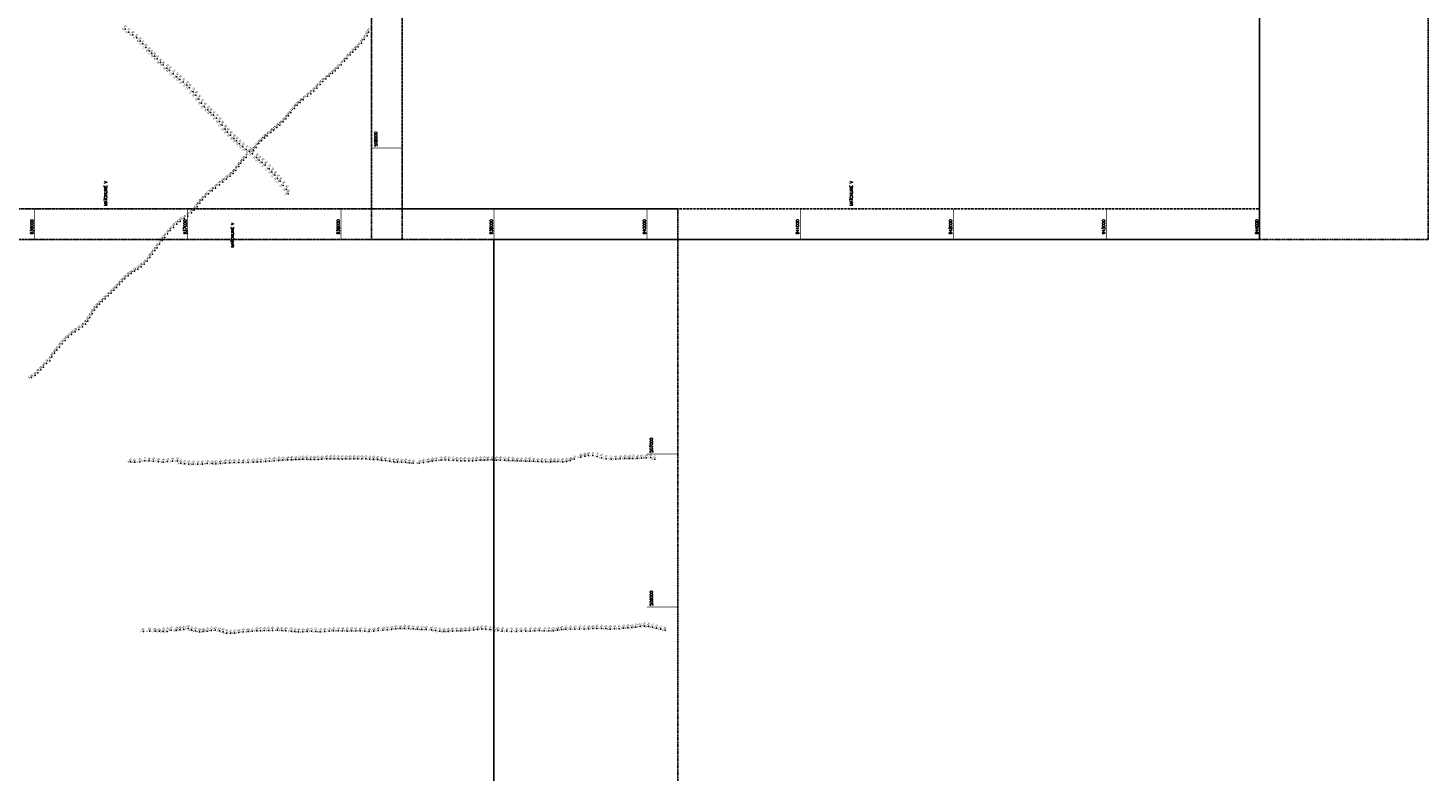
# Model space of a CAD drawing. Header units: feet. Extents: x 923032 to 950902, y 470215 to 606658.
# Tile 8 of 66: x 935956 to 945100, y 504928 to 509784. Entities that reach past the tile are written whole.
import ezdxf
from ezdxf.enums import TextEntityAlignment as Align

# ---------------------------------------------------------------- set-up
doc = ezdxf.new("R2010")
doc.units = ezdxf.units.FT
doc.header["$MEASUREMENT"] = 0
doc.header["$XCLIPFRAME"] = 0
doc.header["$PDSIZE"] = 100
doc.linetypes.add('DASHED', pattern=[0.75, 0.5, -0.25])
doc.linetypes.add('DASHED2', pattern=[0.375, 0.25, -0.125])
doc.layers.add('ALIGNSPACE-24x36', color=1, linetype='DASHED2', plot=False)
for name, color, linetype in [('ELEV8', 7, 'Continuous'), ('GRID-LABELS-X', 7, 'Continuous'), ('GRID-LABELS-Y', 7, 'Continuous'), ('GRID-TICKS-X', 7, 'Continuous'), ('GRID-TICKS-Y', 7, 'Continuous'), ('MATCHLINE', 7, 'DASHED'), ('POINTS8', 7, 'Continuous')]:
    doc.layers.add(name, color=color, linetype=linetype)
doc.layers.add('MrSID', color=251, linetype='Continuous', transparency=0.2)
doc.styles.add('MM-STANDARD', font='txt', dxfattribs={"height": 1})
doc.styles.get("Standard").update_dxf_attribs({"font": 'simplex.shx'})
picture_1 = doc.add_image_def('image1.sid', size_in_pixel=(6320, 6967))

msp = doc.modelspace()

# ---------------------------------------------------------------- linework, layer by layer
at = {"layer": 'ALIGNSPACE-24x36'}
for points in [[(931500, 512657.9), (938400.2, 512657.9), (938400.2, 508402.1), (931500, 508402.1)], [(938200.2, 512657.9), (945100.4, 512657.9), (945100.4, 508402.1), (938200.2, 508402.1)], [(933300, 508602.1), (940200.2, 508602.1), (940200.2, 504346.3), (933300, 504346.3)]]:
    msp.add_lwpolyline(points, close=True, dxfattribs=at)
at = {"layer": 'GRID-TICKS-X', "const_width": 4, "flags": 128}
for points in [[(936000, 508602.1), (936000, 508402.1)], [(937000, 508602.1), (937000, 508402.1)], [(938000, 508602.1), (938000, 508402.1)], [(939000, 508602.1), (939000, 508402.1)], [(940000, 508602.1), (940000, 508402.1)], [(941000, 508602.1), (941000, 508402.1)], [(942000, 508602.1), (942000, 508402.1)], [(943000, 508602.1), (943000, 508402.1)], [(944000, 508602.1), (944000, 508402.1)]]:
    msp.add_lwpolyline(points, dxfattribs=at)
at = {"layer": 'GRID-TICKS-Y', "const_width": 4, "flags": 128}
for points in [[(938200.2, 509000), (938400.2, 509000)], [(940000.2, 507000), (940200.2, 507000)], [(940000.2, 506000), (940200.2, 506000)]]:
    msp.add_lwpolyline(points, dxfattribs=at)
at = {"layer": 'MATCHLINE'}
for p, q in [((938200.2, 508602.1), (938200.2, 512457.9)), ((938400.2, 508602.1), (938400.2, 512457.9)), ((933300, 508602.1), (939300, 508602.1)), ((938400.2, 508602.1), (944000, 508602.1)), ((933300, 508402.1), (939000, 508402.1))]:
    msp.add_line(p, q, dxfattribs=at)
at = {"layer": 'POINTS8', "color": 250, "linetype": 'Continuous', "lineweight": 0, "transparency": 33554687}
for p in [(936590.4, 509777.2, -5.7), (936614.9, 509757.5, -5.7), (936640.9, 509739.4, -5.7), (936666.2, 509720.5, -5.9), (936688.8, 509698.4, -6), (938153.1, 509709.3, -8.3), (938170.8, 509733, -7.6), (938180.2, 509757.7, -7.8), (936705.8, 509680.2, -6.3), (936726.1, 509656.9, -7.3), (936747.8, 509633.7, -8.2), (936764.5, 509616.3, -8.4), (936782.2, 509600.1, -8.2), (938060.6, 509608.6, -8.4), (938078.2, 509625.6, -8.3), (938095.2, 509642.9, -7.8), (938113.1, 509660, -8.2), (938134, 509684.1, -8.3), (936799.5, 509581.8, -8.3), (936821.5, 509559, -8.9), (936840, 509543, -9.3), (936863.5, 509522, -10.2), (936881.4, 509505.8, -10.6), (937963.5, 509504.1, -7.5), (937981.4, 509520.6, -7.6), (938002.8, 509543.1, -8.1), (938023.2, 509566.8, -7.8), (938039.6, 509585, -8.1), (936905, 509485, -11.6), (936927.8, 509464.2, -13.4), (936947.9, 509447.1, -14.2), (936969.4, 509429.5, -15.2), (937864.3, 509415.7, -8.7), (937882.5, 509434.4, -8.7), (937901.4, 509451.4, -8.7), (937923.8, 509469.5, -8.4), (937944.7, 509488.1, -8.1), (936992.9, 509410, -15.6), (937011.1, 509392.9, -15.9), (937034.3, 509366.6, -16.1), (937052.6, 509345.1, -16.3), (937781.6, 509337.3, -8.4), (937802.8, 509353.9, -8), (937822.5, 509371.5, -9.1), (937841.8, 509390.2, -8.9), (937072.3, 509319.6, -16.5), (937090.5, 509293.7, -16.4), (937109.8, 509269.4, -16.4), (937129.9, 509248.2, -16.6), (937148, 509231.8, -16.6), (937674, 509231.8, -14.1), (937696.3, 509258.6, -13.4), (937715.3, 509278.5, -12.1), (937734.8, 509297.3, -10.8), (937754.6, 509315.2, -8.9), (937167.3, 509215, -16.4), (937188.4, 509194.4, -16.1), (937207.1, 509172.9, -15.8), (937224.7, 509149.7, -16), (937600.7, 509148.5, -14.8), (937623.7, 509171.2, -15.3), (937640.8, 509190.3, -14.8), (937656.9, 509210.9, -14.3), (937244.3, 509123.7, -15.6), (937259.5, 509104, -15.4), (937279.5, 509082.6, -15.4), (937300.8, 509062.6, -15.6), (937500.7, 509063.4, -14.4), (937518.4, 509080, -14.4), (937543.1, 509101.2, -14.4), (937562.3, 509117, -14.2), (937581.7, 509132.8, -14.4), (937318.6, 509045.6, -15.4), (937337.6, 509027.3, -15.1), (937359.4, 509008, -14.8), (937381.7, 508990.1, -14.7), (937402.6, 508976.2, -14.5), (937423.2, 508960.5, -14.8), (937430, 508984.9, -14.3), (937445.8, 509003.4, -14.4), (937465.1, 509028, -14.4), (937482.2, 509046.2, -14.4), (937332.4, 508879.1, -14.8), (937347.4, 508899.8, -15.5), (937364, 508919.4, -15.5), (937381, 508937.3, -15.3), (937447.8, 508938.4, -14.6), (937466.3, 508920.4, -14.5), (937486.7, 508904.7, -14.7), (937506.5, 508887.8, -14.6), (937227.9, 508777, -8.6), (937252.7, 508795.9, -10.1), (937276.3, 508815, -12), (937296.6, 508832.9, -13), (937313.7, 508852.5, -13.9), (937531, 508863.3, -14.7), (937549.3, 508842.6, -14.6), (937568.1, 508821.2, -14.6), (937586.8, 508800.7, -14.4), (937602.3, 508781.8, -14.5), (937135.5, 508699.9, -10.2), (937158.6, 508719.6, -9.8), (937181.2, 508738, -9.2), (937206.9, 508759.8, -8.1), (937623.5, 508754.5, -14), (937644.3, 508729.4, -13.3), (937654.8, 508700.5, -12.8), (937042.2, 508593.1, -7.3), (937060.9, 508616, -7.8), (937079, 508640, -8.4), (937095.5, 508660.6, -8.8), (937112.7, 508679.5, -9.5), (936928.2, 508501.7, -7.5), (936950.7, 508519.8, -6.8), (936976.7, 508538, -7), (936999.5, 508554.6, -7.1), (937024.3, 508575, -7), (936849.3, 508415.2, -6.9), (936867.4, 508438.5, -7.1), (936885.9, 508459.9, -7.6), (936907.3, 508481, -7.9), (936784.7, 508328.9, -4.7), (936799.2, 508348.2, -6.3), (936815.5, 508370.6, -7.4), (936833.7, 508395.1, -7.5), (936714.5, 508239.7, -3.5), (936735.3, 508260.8, -3.3), (936753.1, 508283.5, -3.5), (936768.7, 508306.7, -3.6), (936589.4, 508145.3, -3.9), (936609.6, 508163.4, -4), (936630.3, 508178.9, -3.9), (936652.3, 508193.6, -4.2), (936674.1, 508207.5, -4.3), (936695.1, 508223, -4), (936498.6, 508051.5, -4.3), (936517.4, 508069.4, -4), (936535, 508087.3, -3.9), (936553, 508106.6, -3.9), (936570.7, 508126, -4), (936406, 507960.3, -3.8), (936423.1, 507978.6, -4), (936441.7, 507996.2, -4.3), (936460.4, 508014.6, -4.6), (936480.1, 508032.8, -4.7), (936347.2, 507868.4, -2.6), (936360.7, 507891, -2.7), (936374.6, 507915.5, -3), (936390.9, 507940.3, -3.4), (936241.2, 507781, -2.8), (936263.9, 507798.2, -2.9), (936288.3, 507814.4, -2.8), (936311.5, 507830.2, -2.6), (936331.6, 507848.3, -2.7), (936144.7, 507677.8, -4), (936161.2, 507698.3, -4.1), (936178.9, 507720.3, -3.7), (936198.5, 507742.2, -2.9), (936218.8, 507762.5, -2.8), (936077.8, 507592, -2.5), (936099.7, 507608.7, -2.8), (936112.3, 507634.3, -2.6), (936129.3, 507657.7, -3.2), (935979.2, 507499.9), (936002.2, 507512.3, -2.1), (936020, 507530.8, -1.7), (936039.8, 507549.3, -2), (936056.9, 507566.3, -2.5), (936626.9, 506948.6, 3.3), (936654.6, 506947.2, 0.8), (936686.4, 506948.4, -0.3), (936718.5, 506954.8, -0.3), (936748.6, 506954.3, -1.1), (936776.8, 506953.8, -1.5), (936807.7, 506949, -2.5), (936839.6, 506945.5, -2.8), (936868.1, 506950.1, -3.1), (936900.8, 506952.2, -2.8), (936933.4, 506954.4, -3.3), (937302.4, 506943.9, -3.3), (937332.8, 506944.2, -3.3), (937394.2, 506944.6, -4.4), (937426.1, 506945.7, -5.5), (937452.2, 506947, -5.5), (937478.1, 506948, -5.3), (937508.6, 506950.6, -4.7), (937532.9, 506953, -4.2), (937564, 506955.3, -4.9), (937595.6, 506958, -4.9), (937621.2, 506958.8, -5), (937651.8, 506961, -5.4), (937678, 506962.6, -5.3), (937703.4, 506963.8, -6.1), (937727.7, 506964.2, -6.4), (937751.9, 506965.2, -6), (937777.1, 506964.9, -5.4), (937802, 506964.1, -4.9), (937826.2, 506963.7, -4.5), (937850.7, 506964.5, -5), (937875.5, 506965.9, -5.8), (937905.4, 506969, -6), (937930.6, 506968.9, -6), (937955.1, 506968.5, -5.9), (937981.5, 506968, -6.1), (938008.3, 506966.9, -6.2), (938032.8, 506967.1, -5.6), (938059, 506968.3, -6.3), (938085.5, 506968.8, -6.8), (938111.2, 506968.5, -6.9), (938137.7, 506967.7, -7.1), (938162.7, 506967.2, -7.1), (938186.8, 506965.2, -7.1), (938212.9, 506964.3, -6.3), (938240, 506962.7, -5.6), (938265.6, 506959.8, -5.8), (938290.9, 506956.5, -5.8), (938318.9, 506952.8, -5.7), (938345.8, 506949.5, -5.9), (938369.8, 506946.7, -6.8), (938396, 506945.7, -7.4), (938421.4, 506945.2, -7.6), (938538.7, 506944.3, -7.5), (938570.1, 506949.3, -7.9), (938596.6, 506952.8, -8.5), (938621.8, 506956.2, -8.5), (938654.4, 506959.3, -8.3), (938680.8, 506960.7, -7.9), (938705.7, 506959.7, -7.6), (938732.4, 506958.3, -7.7), (938757.2, 506956.5, -7.5), (938783.2, 506955.5, -7.4), (938809.3, 506955.7, -6.9), (938835.1, 506954.6, -7), (938859.8, 506956, -7.1), (938884.3, 506957.1, -7.4), (938910.4, 506958.4, -8), (938935.7, 506960, -8.7), (938960.3, 506961.1, -8.8), (938989.1, 506961.3, -8.8), (939014.6, 506959.9, -8.2), (939040.6, 506960.4, -8.3), (939070.2, 506958.7, -8.6), (939095.6, 506957.6, -8.4), (939122.6, 506957.1, -8.4), (939151.6, 506955.4, -8.6), (939178.1, 506954.7, -8.4), (939206.3, 506953.7, -8.4), (939231.7, 506953, -8.4), (939258.7, 506952.6, -8.3), (939286.8, 506950.4, -8.2), (939311.8, 506948.6, -7.8), (939338.1, 506948.1, -7.9), (939368.8, 506948.8, -8.3), (939393.2, 506950, -8.4), (939417.3, 506949.8, -8.1), (939446.4, 506949, -8.3), (939472.8, 506951.3, -8.2), (939497.7, 506956.1, -8), (939523.7, 506966, -8.1), (939566.1, 506978.5, -8), (939592.4, 506985.2, -7.9), (939617.3, 506989.2, -7.8), (939644.8, 506989, -7.7), (939674.8, 506984.2, -7.7), (939701.3, 506975.4, -7.7), (939732.1, 506968.9, -7.7), (939764.6, 506965.6, -7.8), (939794.7, 506965.1, -7.8), (939824.9, 506967.5, -8.4), (939855.5, 506970.5, -8.6), (939883.1, 506970.6, -8.8), (939907.6, 506971.1, -9.1), (939936, 506970.2, -9), (939962.5, 506971.5, -8.8), (939993.9, 506974.9, -8.9), (940023.3, 506976, -8.7), (940050.4, 506964.8, -8.5), (936954.1, 506938.8, -2.3), (936979.5, 506935.4, -2.4), (937006.2, 506933.6, -2.4), (937035.4, 506932.4, -3.3), (937066.3, 506933, -4.4), (937096.2, 506933.8, -4.6), (937127.5, 506936.7, -4.5), (937158.8, 506937, -4.1), (937183.2, 506936, -3.6), (937213.4, 506937.7, -3.8), (937244.4, 506940.7, -4), (937274.4, 506942.5, -3.8), (937362.5, 506943.5, -3.6), (938446.6, 506941.3, -8.3), (938472.4, 506938.9, -8.6), (938511.6, 506939, -8.1), (936891.2, 505848.1, -2.7), (936949.1, 505849.5, -3), (936973.6, 505853.3, -3.8), (937002, 505858.9, -3.6), (937024.6, 505848.2, -2.6), (937152.7, 505847, -2.1), (937178.6, 505848.1, -1.9), (937552.8, 505847, -3.9), (937586.6, 505847.7, -4.4), (938273.7, 505848, -7.5), (938301.8, 505850.1, -7.3), (938330.6, 505852.1, -7.1), (938358.4, 505855.9, -6.8), (938386.9, 505858.7, -6.6), (938415.2, 505859.6, -6.4), (938443.4, 505858.5, -6), (938471.7, 505856.4, -6.2), (938500.2, 505854.2, -6.6), (938529.3, 505853, -6.1), (938556.9, 505852.5, -5.8), (938591.4, 505849.9, -5.9), (938838.4, 505846.8, -6.9), (938866, 505850, -7.2), (938892.9, 505853.2, -6.3), (938919.8, 505855.5, -6.6), (938946.1, 505855.7, -6.8), (938973, 505852.8, -7.1), (938998.6, 505849.4, -8), (939415.3, 505848.2, -6.8), (939440, 505852, -6.6), (939469.4, 505853.9, -6.8), (939499.4, 505853.8, -7), (939528.5, 505855.3, -7.2), (939559.1, 505854.8, -7.2), (939588.1, 505855.5, -7.1), (939618.3, 505856.2, -7), (939645.4, 505858.2, -7), (939672.7, 505860.2, -6.8), (939701.2, 505860.1, -6.6), (939730.2, 505858.2, -6.7), (939759.2, 505855.7, -6.9), (939788, 505856.5, -7.1), (939817.3, 505857.9, -6.4), (939846.6, 505860.4, -6.5), (939873.9, 505862.6, -6.3), (939899.8, 505865.2, -6.2), (939927.3, 505868, -6.1), (939953.9, 505871.4, -6.1), (939982.2, 505874.6, -6), (940008.8, 505872.7, -6.1), (940034.6, 505867.7, -6.2), (940061.6, 505860.8, -6.5), (940089.1, 505854.5, -6.6), (940116.9, 505847.4, -6.8), (936710.2, 505840.2, 4.8), (936751.7, 505842.8, 5.9), (936786.1, 505841.3, 3.8), (936815.1, 505842.1, 0.5), (936839.8, 505840.3, -1.6), (936866.1, 505840.4, -2.7), (936925.1, 505846.1, -3.1), (937050.3, 505843, -2.7), (937076, 505836.5, -3.4), (937101.1, 505838.6, -2.3), (937126.5, 505842.7, -2.1), (937207.1, 505843.5, -1.8), (937230.3, 505836.8, -2), (937253.9, 505829.1, -2.2), (937278.2, 505827.7, -2.5), (937305.2, 505829.5, -2.5), (937333.7, 505832.7, -2.3), (937362.5, 505836.4, -2.7), (937393.8, 505838.8, -2.9), (937420.2, 505841.4, -3.2), (937450.1, 505843.9, -3.4), (937474.5, 505844.5, -3.7), (937499.9, 505845.4, -3.7), (937526.2, 505846.3, -3.7), (937613.4, 505846.3, -4.4), (937640.7, 505844.8, -4.2), (937674.8, 505842.6, -4.2), (937699.2, 505839.8, -4.3), (937723.6, 505837.5, -4.3), (937751.4, 505836.9, -4.4), (937779.7, 505838.9, -4.6), (937807.4, 505841.4, -4.7), (937836, 505840.6, -5.5), (937865.3, 505837.8, -6.1), (937894.3, 505838.6, -6.4), (937923.5, 505841.8, -7.3), (937952.8, 505844.5, -8), (937982.3, 505844.9, -8.1), (938011.1, 505843.3, -8.2), (938040.2, 505842.1, -8.3), (938069, 505843.1, -6.8), (938097.1, 505843.7, -6.5), (938126.7, 505843.1, -6.8), (938156.4, 505840.7, -7.7), (938185.7, 505839.1, -7.9), (938215.1, 505841.7, -7.8), (938244.3, 505845.1, -7.8), (938617.7, 505845.9, -5.7), (938645.6, 505840.7, -5.7), (938673.2, 505838.8, -6), (938701.3, 505839.8, -6.5), (938728.4, 505842.1, -6.4), (938756.4, 505843.1, -5.7), (938784.2, 505843.7, -5.6), (938811.4, 505845, -6.3), (939025.4, 505845, -7.9), (939053.9, 505842.5, -7.6), (939084.1, 505841, -7.4), (939115.4, 505840.6, -7.2), (939146.2, 505840.1, -7), (939176.8, 505841.7, -7.1), (939207.1, 505842.1, -7), (939237, 505842.6, -6.9), (939267.2, 505843.8, -6.9), (939297.8, 505845.2, -6.5), (939328.2, 505844.3, -6.7), (939357.7, 505843.2, -6.7), (939386.1, 505843.8, -6.9)]:
    msp.add_point(p, dxfattribs=at)

# ---------------------------------------------------------------- texts
at = {"layer": 'ELEV8', "color": 18, "true_color": 0x000000, "transparency": 33554687, "style": 'MM-STANDARD'}
for s, p in [('-5.70', (936590.4, 509777.2, -5.7)), ('-5.70', (936614.9, 509757.5, -5.7)), ('-7.80', (938180.2, 509757.7, -7.8)), ('-5.70', (936640.9, 509739.4, -5.7)), ('-5.90', (936666.2, 509720.5, -5.9)), ('-6.00', (936688.8, 509698.4, -6)), ('-6.30', (936705.8, 509680.2, -6.3)), ('-8.30', (938134, 509684.1, -8.3)), ('-8.30', (938153.1, 509709.3, -8.3)), ('-7.60', (938170.8, 509733, -7.6)), ('-7.30', (936726.1, 509656.9, -7.3)), ('-8.20', (936747.8, 509633.7, -8.2)), ('-8.40', (936764.5, 509616.3, -8.4)), ('-8.20', (936782.2, 509600.1, -8.2)), ('-8.30', (936799.5, 509581.8, -8.3)), ('-8.10', (938039.6, 509585, -8.1)), ('-8.40', (938060.6, 509608.6, -8.4)), ('-8.30', (938078.2, 509625.6, -8.3)), ('-7.80', (938095.2, 509642.9, -7.8)), ('-8.20', (938113.1, 509660, -8.2)), ('-8.90', (936821.5, 509559, -8.9)), ('-9.30', (936840, 509543, -9.3)), ('-10.20', (936863.5, 509522, -10.2)), ('-10.60', (936881.4, 509505.8, -10.6)), ('-11.60', (936905, 509485, -11.6)), ('-8.10', (937944.7, 509488.1, -8.1)), ('-7.50', (937963.5, 509504.1, -7.5)), ('-7.60', (937981.4, 509520.6, -7.6)), ('-8.10', (938002.8, 509543.1, -8.1)), ('-7.80', (938023.2, 509566.8, -7.8)), ('-13.40', (936927.8, 509464.2, -13.4)), ('-14.20', (936947.9, 509447.1, -14.2)), ('-15.20', (936969.4, 509429.5, -15.2)), ('-15.60', (936992.9, 509410, -15.6)), ('-15.90', (937011.1, 509392.9, -15.9)), ('-8.90', (937841.8, 509390.2, -8.9)), ('-8.70', (937864.3, 509415.7, -8.7)), ('-8.70', (937882.5, 509434.4, -8.7)), ('-8.70', (937901.4, 509451.4, -8.7)), ('-8.40', (937923.8, 509469.5, -8.4)), ('-16.10', (937034.3, 509366.6, -16.1)), ('-16.30', (937052.6, 509345.1, -16.3)), ('-16.50', (937072.3, 509319.6, -16.5)), ('-16.40', (937090.5, 509293.7, -16.4)), ('-10.80', (937734.8, 509297.3, -10.8)), ('-8.90', (937754.6, 509315.2, -8.9)), ('-8.40', (937781.6, 509337.3, -8.4)), ('-8.00', (937802.8, 509353.9, -8)), ('-9.10', (937822.5, 509371.5, -9.1)), ('-16.40', (937109.8, 509269.4, -16.4)), ('-16.60', (937129.9, 509248.2, -16.6)), ('-16.60', (937148, 509231.8, -16.6)), ('-16.40', (937167.3, 509215, -16.4)), ('-14.30', (937656.9, 509210.9, -14.3)), ('-14.10', (937674, 509231.8, -14.1)), ('-13.40', (937696.3, 509258.6, -13.4)), ('-12.10', (937715.3, 509278.5, -12.1)), ('-16.10', (937188.4, 509194.4, -16.1)), ('-15.80', (937207.1, 509172.9, -15.8)), ('-16.00', (937224.7, 509149.7, -16)), ('-15.60', (937244.3, 509123.7, -15.6)), ('-14.20', (937562.3, 509117, -14.2)), ('-14.40', (937581.7, 509132.8, -14.4)), ('-14.80', (937600.7, 509148.5, -14.8)), ('-15.30', (937623.7, 509171.2, -15.3)), ('-14.80', (937640.8, 509190.3, -14.8)), ('-15.40', (937259.5, 509104, -15.4)), ('-15.40', (937279.5, 509082.6, -15.4)), ('-15.60', (937300.8, 509062.6, -15.6)), ('-15.40', (937318.6, 509045.6, -15.4)), ('-15.10', (937337.6, 509027.3, -15.1)), ('-14.40', (937465.1, 509028, -14.4)), ('-14.40', (937482.2, 509046.2, -14.4)), ('-14.40', (937500.7, 509063.4, -14.4)), ('-14.40', (937518.4, 509080, -14.4)), ('-14.40', (937543.1, 509101.2, -14.4)), ('-14.80', (937359.4, 509008, -14.8)), ('-15.30', (937381, 508937.3, -15.3)), ('-14.70', (937381.7, 508990.1, -14.7)), ('-14.50', (937402.6, 508976.2, -14.5)), ('-14.80', (937423.2, 508960.5, -14.8)), ('-14.30', (937430, 508984.9, -14.3)), ('-14.40', (937445.8, 509003.4, -14.4)), ('-14.60', (937447.8, 508938.4, -14.6)), ('-13.90', (937313.7, 508852.5, -13.9)), ('-14.80', (937332.4, 508879.1, -14.8)), ('-15.50', (937347.4, 508899.8, -15.5)), ('-15.50', (937364, 508919.4, -15.5)), ('-14.50', (937466.3, 508920.4, -14.5)), ('-14.70', (937486.7, 508904.7, -14.7)), ('-14.60', (937506.5, 508887.8, -14.6)), ('-14.70', (937531, 508863.3, -14.7)), ('-14.60', (937549.3, 508842.6, -14.6)), ('-8.10', (937206.9, 508759.8, -8.1)), ('-8.60', (937227.9, 508777, -8.6)), ('-10.10', (937252.7, 508795.9, -10.1)), ('-12.00', (937276.3, 508815, -12)), ('-13.00', (937296.6, 508832.9, -13)), ('-14.60', (937568.1, 508821.2, -14.6)), ('-14.40', (937586.8, 508800.7, -14.4)), ('-14.50', (937602.3, 508781.8, -14.5)), ('-14.00', (937623.5, 508754.5, -14)), ('-8.80', (937095.5, 508660.6, -8.8)), ('-9.50', (937112.7, 508679.5, -9.5)), ('-10.20', (937135.5, 508699.9, -10.2)), ('-9.80', (937158.6, 508719.6, -9.8)), ('-9.20', (937181.2, 508738, -9.2)), ('-13.30', (937644.3, 508729.4, -13.3)), ('-12.80', (937654.8, 508700.5, -12.8)), ('-7.00', (937024.3, 508575, -7)), ('-7.30', (937042.2, 508593.1, -7.3)), ('-7.80', (937060.9, 508616, -7.8)), ('-8.40', (937079, 508640, -8.4)), ('-7.90', (936907.3, 508481, -7.9)), ('-7.50', (936928.2, 508501.7, -7.5)), ('-6.80', (936950.7, 508519.8, -6.8)), ('-7.00', (936976.7, 508538, -7)), ('-7.10', (936999.5, 508554.6, -7.1)), ('-7.50', (936833.7, 508395.1, -7.5)), ('-6.89', (936849.3, 508415.2, -6.9)), ('-7.10', (936867.4, 508438.5, -7.1)), ('-7.60', (936885.9, 508459.9, -7.6)), ('-3.60', (936768.7, 508306.7, -3.6)), ('-4.70', (936784.7, 508328.9, -4.7)), ('-6.30', (936799.2, 508348.2, -6.3)), ('-7.40', (936815.5, 508370.6, -7.4)), ('-4.30', (936674.1, 508207.5, -4.3)), ('-4.00', (936695.1, 508223, -4)), ('-3.50', (936714.5, 508239.7, -3.5)), ('-3.30', (936735.3, 508260.8, -3.3)), ('-3.50', (936753.1, 508283.5, -3.5)), ('-4.00', (936570.7, 508126, -4)), ('-3.90', (936589.4, 508145.3, -3.9)), ('-4.00', (936609.6, 508163.4, -4)), ('-3.90', (936630.3, 508178.9, -3.9)), ('-4.20', (936652.3, 508193.6, -4.2)), ('-4.70', (936480.1, 508032.8, -4.7)), ('-4.30', (936498.6, 508051.5, -4.3)), ('-4.00', (936517.4, 508069.4, -4)), ('-3.90', (936535, 508087.3, -3.9)), ('-3.90', (936553, 508106.6, -3.9)), ('-3.40', (936390.9, 507940.3, -3.4)), ('-3.80', (936406, 507960.3, -3.8)), ('-4.00', (936423.1, 507978.6, -4)), ('-4.30', (936441.7, 507996.2, -4.3)), ('-4.60', (936460.4, 508014.6, -4.6)), ('-2.70', (936331.6, 507848.3, -2.7)), ('-2.60', (936347.2, 507868.4, -2.6)), ('-2.70', (936360.7, 507891, -2.7)), ('-3.00', (936374.6, 507915.5, -3)), ('-2.90', (936198.5, 507742.2, -2.9)), ('-2.80', (936218.8, 507762.5, -2.8)), ('-2.80', (936241.2, 507781, -2.8)), ('-2.90', (936263.9, 507798.2, -2.9)), ('-2.80', (936288.3, 507814.4, -2.8)), ('-2.60', (936311.5, 507830.2, -2.6)), ('-3.20', (936129.3, 507657.7, -3.2)), ('-4.00', (936144.7, 507677.8, -4)), ('-4.10', (936161.2, 507698.3, -4.1)), ('-3.70', (936178.9, 507720.3, -3.7)), ('-2.48', (936056.9, 507566.3, -2.5)), ('-2.49', (936077.8, 507592, -2.5)), ('-2.76', (936099.7, 507608.7, -2.8)), ('-2.60', (936112.3, 507634.3, -2.6)), ('0.00', (935979.2, 507499.9)), ('-2.07', (936002.2, 507512.3, -2.1)), ('-1.70', (936020, 507530.8, -1.7)), ('-2.05', (936039.8, 507549.3, -2)), ('3.33', (936626.9, 506948.6, 3.3)), ('0.81', (936654.6, 506947.2, 0.8)), ('-0.25', (936686.4, 506948.4, -0.3)), ('-0.27', (936718.5, 506954.8, -0.3)), ('-1.08', (936748.6, 506954.3, -1.1)), ('-1.47', (936776.8, 506953.8, -1.5)), ('-2.54', (936807.7, 506949, -2.5)), ('-2.75', (936839.6, 506945.5, -2.8)), ('-3.10', (936868.1, 506950.1, -3.1)), ('-2.75', (936900.8, 506952.2, -2.8)), ('-3.27', (936933.4, 506954.4, -3.3)), ('-2.30', (936954.1, 506938.8, -2.3)), ('-2.40', (936979.5, 506935.4, -2.4)), ('-2.40', (937006.2, 506933.6, -2.4)), ('-3.30', (937035.4, 506932.4, -3.3)), ('-4.40', (937066.3, 506933, -4.4)), ('-4.60', (937096.2, 506933.8, -4.6)), ('-4.50', (937127.5, 506936.7, -4.5)), ('-4.10', (937158.8, 506937, -4.1)), ('-3.60', (937183.2, 506936, -3.6)), ('-3.80', (937213.4, 506937.7, -3.8)), ('-4.00', (937244.4, 506940.7, -4)), ('-3.80', (937274.4, 506942.5, -3.8)), ('-3.30', (937302.4, 506943.9, -3.3)), ('-3.30', (937332.8, 506944.2, -3.3)), ('-3.60', (937362.5, 506943.5, -3.6)), ('-4.40', (937394.2, 506944.6, -4.4)), ('-5.50', (937426.1, 506945.7, -5.5)), ('-5.50', (937452.2, 506947, -5.5)), ('-5.30', (937478.1, 506948, -5.3)), ('-4.70', (937508.6, 506950.6, -4.7)), ('-4.20', (937532.9, 506953, -4.2)), ('-4.90', (937564, 506955.3, -4.9)), ('-4.90', (937595.6, 506958, -4.9)), ('-5.00', (937621.2, 506958.8, -5)), ('-5.40', (937651.8, 506961, -5.4)), ('-5.30', (937678, 506962.6, -5.3)), ('-6.10', (937703.4, 506963.8, -6.1)), ('-6.40', (937727.7, 506964.2, -6.4)), ('-6.00', (937751.9, 506965.2, -6)), ('-5.40', (937777.1, 506964.9, -5.4)), ('-4.90', (937802, 506964.1, -4.9)), ('-4.50', (937826.2, 506963.7, -4.5)), ('-5.00', (937850.7, 506964.5, -5)), ('-5.80', (937875.5, 506965.9, -5.8)), ('-6.00', (937905.4, 506969, -6)), ('-6.00', (937930.6, 506968.9, -6)), ('-5.90', (937955.1, 506968.5, -5.9)), ('-6.10', (937981.5, 506968, -6.1)), ('-6.20', (938008.3, 506966.9, -6.2)), ('-5.60', (938032.8, 506967.1, -5.6)), ('-6.30', (938059, 506968.3, -6.3)), ('-6.80', (938085.5, 506968.8, -6.8)), ('-6.90', (938111.2, 506968.5, -6.9)), ('-7.10', (938137.7, 506967.7, -7.1)), ('-7.10', (938162.7, 506967.2, -7.1)), ('-7.10', (938186.8, 506965.2, -7.1)), ('-6.32', (938212.9, 506964.3, -6.3)), ('-5.60', (938240, 506962.7, -5.6)), ('-5.80', (938265.6, 506959.8, -5.8)), ('-5.80', (938290.9, 506956.5, -5.8)), ('-5.70', (938318.9, 506952.8, -5.7)), ('-5.90', (938345.8, 506949.5, -5.9)), ('-6.80', (938369.8, 506946.7, -6.8)), ('-7.40', (938396, 506945.7, -7.4)), ('-7.60', (938421.4, 506945.2, -7.6)), ('-8.30', (938446.6, 506941.3, -8.3)), ('-8.60', (938472.4, 506938.9, -8.6)), ('-8.10', (938511.6, 506939, -8.1)), ('-7.50', (938538.7, 506944.3, -7.5)), ('-7.90', (938570.1, 506949.3, -7.9)), ('-8.50', (938596.6, 506952.8, -8.5)), ('-8.50', (938621.8, 506956.2, -8.5)), ('-8.30', (938654.4, 506959.3, -8.3)), ('-7.90', (938680.8, 506960.7, -7.9)), ('-7.60', (938705.7, 506959.7, -7.6)), ('-7.70', (938732.4, 506958.3, -7.7)), ('-7.50', (938757.2, 506956.5, -7.5)), ('-7.40', (938783.2, 506955.5, -7.4)), ('-6.90', (938809.3, 506955.7, -6.9)), ('-7.00', (938835.1, 506954.6, -7)), ('-7.10', (938859.8, 506956, -7.1)), ('-7.40', (938884.3, 506957.1, -7.4)), ('-8.00', (938910.4, 506958.4, -8)), ('-8.70', (938935.7, 506960, -8.7)), ('-8.80', (938960.3, 506961.1, -8.8)), ('-8.80', (938989.1, 506961.3, -8.8)), ('-8.20', (939014.6, 506959.9, -8.2)), ('-8.30', (939040.6, 506960.4, -8.3)), ('-8.60', (939070.2, 506958.7, -8.6)), ('-8.40', (939095.6, 506957.6, -8.4)), ('-8.40', (939122.6, 506957.1, -8.4)), ('-8.60', (939151.6, 506955.4, -8.6)), ('-8.40', (939178.1, 506954.7, -8.4)), ('-8.40', (939206.3, 506953.7, -8.4)), ('-8.40', (939231.7, 506953, -8.4)), ('-8.30', (939258.7, 506952.6, -8.3)), ('-8.20', (939286.8, 506950.4, -8.2)), ('-7.80', (939311.8, 506948.6, -7.8)), ('-7.90', (939338.1, 506948.1, -7.9)), ('-8.30', (939368.8, 506948.8, -8.3)), ('-8.40', (939393.2, 506950, -8.4)), ('-8.10', (939417.3, 506949.8, -8.1)), ('-8.30', (939446.4, 506949, -8.3)), ('-8.20', (939472.8, 506951.3, -8.2)), ('-8.00', (939497.7, 506956.1, -8)), ('-8.10', (939523.7, 506966, -8.1)), ('-8.00', (939566.1, 506978.5, -8)), ('-7.90', (939592.4, 506985.2, -7.9)), ('-7.80', (939617.3, 506989.2, -7.8)), ('-7.70', (939644.8, 506989, -7.7)), ('-7.70', (939674.8, 506984.2, -7.7)), ('-7.70', (939701.3, 506975.4, -7.7)), ('-7.70', (939732.1, 506968.9, -7.7)), ('-7.80', (939764.6, 506965.6, -7.8)), ('-7.80', (939794.7, 506965.1, -7.8)), ('-8.40', (939824.9, 506967.5, -8.4)), ('-8.60', (939855.5, 506970.5, -8.6)), ('-8.80', (939883.1, 506970.6, -8.8)), ('-9.10', (939907.6, 506971.1, -9.1)), ('-9.00', (939936, 506970.2, -9)), ('-8.80', (939962.5, 506971.5, -8.8)), ('-8.90', (939993.9, 506974.9, -8.9)), ('-8.70', (940023.3, 506976, -8.7)), ('-8.50', (940050.4, 506964.8, -8.5)), ('4.80', (936710.2, 505840.2, 4.8)), ('5.92', (936751.7, 505842.8, 5.9)), ('3.78', (936786.1, 505841.3, 3.8)), ('0.51', (936815.1, 505842.1, 0.5)), ('-1.63', (936839.8, 505840.3, -1.6)), ('-2.73', (936866.1, 505840.4, -2.7)), ('-2.74', (936891.2, 505848.1, -2.7)), ('-3.09', (936925.1, 505846.1, -3.1)), ('-2.99', (936949.1, 505849.5, -3)), ('-3.85', (936973.6, 505853.3, -3.8)), ('-3.56', (937002, 505858.9, -3.6)), ('-2.60', (937024.6, 505848.2, -2.6)), ('-2.70', (937050.3, 505843, -2.7)), ('-3.40', (937076, 505836.5, -3.4)), ('-2.30', (937101.1, 505838.6, -2.3)), ('-2.10', (937126.5, 505842.7, -2.1)), ('-2.10', (937152.7, 505847, -2.1)), ('-1.90', (937178.6, 505848.1, -1.9)), ('-1.80', (937207.1, 505843.5, -1.8)), ('-2.00', (937230.3, 505836.8, -2)), ('-2.20', (937253.9, 505829.1, -2.2)), ('-2.50', (937278.2, 505827.7, -2.5)), ('-2.50', (937305.2, 505829.5, -2.5)), ('-2.30', (937333.7, 505832.7, -2.3)), ('-2.70', (937362.5, 505836.4, -2.7)), ('-2.90', (937393.8, 505838.8, -2.9)), ('-3.17', (937420.2, 505841.4, -3.2)), ('-3.40', (937450.1, 505843.9, -3.4)), ('-3.70', (937474.5, 505844.5, -3.7)), ('-3.70', (937499.9, 505845.4, -3.7)), ('-3.70', (937526.2, 505846.3, -3.7)), ('-3.90', (937552.8, 505847, -3.9)), ('-4.40', (937586.6, 505847.7, -4.4)), ('-4.40', (937613.4, 505846.3, -4.4)), ('-4.20', (937640.7, 505844.8, -4.2)), ('-4.20', (937674.8, 505842.6, -4.2)), ('-4.30', (937699.2, 505839.8, -4.3)), ('-4.30', (937723.6, 505837.5, -4.3)), ('-4.40', (937751.4, 505836.9, -4.4)), ('-4.60', (937779.7, 505838.9, -4.6)), ('-4.70', (937807.4, 505841.4, -4.7)), ('-5.50', (937836, 505840.6, -5.5)), ('-6.10', (937865.3, 505837.8, -6.1)), ('-6.40', (937894.3, 505838.6, -6.4)), ('-7.30', (937923.5, 505841.8, -7.3)), ('-8.00', (937952.8, 505844.5, -8)), ('-8.10', (937982.3, 505844.9, -8.1)), ('-8.20', (938011.1, 505843.3, -8.2)), ('-8.30', (938040.2, 505842.1, -8.3)), ('-6.80', (938069, 505843.1, -6.8)), ('-6.47', (938097.1, 505843.7, -6.5)), ('-6.80', (938126.7, 505843.1, -6.8)), ('-7.70', (938156.4, 505840.7, -7.7)), ('-7.90', (938185.7, 505839.1, -7.9)), ('-7.80', (938215.1, 505841.7, -7.8)), ('-7.80', (938244.3, 505845.1, -7.8)), ('-7.50', (938273.7, 505848, -7.5)), ('-7.30', (938301.8, 505850.1, -7.3)), ('-7.10', (938330.6, 505852.1, -7.1)), ('-6.80', (938358.4, 505855.9, -6.8)), ('-6.60', (938386.9, 505858.7, -6.6)), ('-6.40', (938415.2, 505859.6, -6.4)), ('-6.00', (938443.4, 505858.5, -6)), ('-6.20', (938471.7, 505856.4, -6.2)), ('-6.60', (938500.2, 505854.2, -6.6)), ('-6.10', (938529.3, 505853, -6.1)), ('-5.80', (938556.9, 505852.5, -5.8)), ('-5.90', (938591.4, 505849.9, -5.9)), ('-5.70', (938617.7, 505845.9, -5.7)), ('-5.70', (938645.6, 505840.7, -5.7)), ('-6.00', (938673.2, 505838.8, -6)), ('-6.50', (938701.3, 505839.8, -6.5)), ('-6.40', (938728.4, 505842.1, -6.4)), ('-5.70', (938756.4, 505843.1, -5.7)), ('-5.60', (938784.2, 505843.7, -5.6)), ('-6.30', (938811.4, 505845, -6.3)), ('-6.90', (938838.4, 505846.8, -6.9)), ('-7.20', (938866, 505850, -7.2)), ('-6.30', (938892.9, 505853.2, -6.3)), ('-6.60', (938919.8, 505855.5, -6.6)), ('-6.80', (938946.1, 505855.7, -6.8)), ('-7.10', (938973, 505852.8, -7.1)), ('-8.00', (938998.6, 505849.4, -8)), ('-7.90', (939025.4, 505845, -7.9)), ('-7.60', (939053.9, 505842.5, -7.6)), ('-7.40', (939084.1, 505841, -7.4)), ('-7.20', (939115.4, 505840.6, -7.2)), ('-7.00', (939146.2, 505840.1, -7)), ('-7.10', (939176.8, 505841.7, -7.1)), ('-7.00', (939207.1, 505842.1, -7)), ('-6.90', (939237, 505842.6, -6.9)), ('-6.90', (939267.2, 505843.8, -6.9)), ('-6.50', (939297.8, 505845.2, -6.5)), ('-6.70', (939328.2, 505844.3, -6.7)), ('-6.70', (939357.7, 505843.2, -6.7)), ('-6.85', (939386.1, 505843.8, -6.9)), ('-6.83', (939415.3, 505848.2, -6.8)), ('-6.60', (939440, 505852, -6.6)), ('-6.80', (939469.4, 505853.9, -6.8)), ('-7.00', (939499.4, 505853.8, -7)), ('-7.20', (939528.5, 505855.3, -7.2)), ('-7.20', (939559.1, 505854.8, -7.2)), ('-7.10', (939588.1, 505855.5, -7.1)), ('-7.00', (939618.3, 505856.2, -7)), ('-7.00', (939645.4, 505858.2, -7)), ('-6.80', (939672.7, 505860.2, -6.8)), ('-6.60', (939701.2, 505860.1, -6.6)), ('-6.70', (939730.2, 505858.2, -6.7)), ('-6.90', (939759.2, 505855.7, -6.9)), ('-7.10', (939788, 505856.5, -7.1)), ('-6.40', (939817.3, 505857.9, -6.4)), ('-6.50', (939846.6, 505860.4, -6.5)), ('-6.30', (939873.9, 505862.6, -6.3)), ('-6.20', (939899.8, 505865.2, -6.2)), ('-6.10', (939927.3, 505868, -6.1)), ('-6.10', (939953.9, 505871.4, -6.1)), ('-6.00', (939982.2, 505874.6, -6)), ('-6.10', (940008.8, 505872.7, -6.1)), ('-6.20', (940034.6, 505867.7, -6.2)), ('-6.50', (940061.6, 505860.8, -6.5)), ('-6.60', (940089.1, 505854.5, -6.6)), ('-6.80', (940116.9, 505847.4, -6.8))]:
    msp.add_text(s, height=13, rotation=45, dxfattribs=at).set_placement(p, align=Align.BOTTOM_CENTER)
at = {"layer": 'GRID-LABELS-X'}
for s, p in [('MATCHLINE V', (936472.9, 508622.2)), ('MATCHLINE V', (941343.8, 508622.2)), ('936000', (935991.6, 508435.6)), ('937000', (936991.6, 508435.6)), ('MATCHLINE V', (937301.5, 508350.3)), ('938000', (937991.6, 508435.6)), ('939000', (938991.6, 508435.6)), ('940000', (939991.6, 508435.6)), ('941000', (940991.6, 508435.6)), ('942000', (941991.6, 508435.6)), ('943000', (942991.6, 508435.6)), ('944000', (943991.6, 508435.6))]:
    msp.add_text(s, height=18.75, rotation=90, dxfattribs=at).set_placement(p)
at = {"layer": 'GRID-LABELS-Y'}
for s, p in [('509000', (938237.6, 509008.7)), ('507000', (940037.6, 507008.7)), ('506000', (940037.6, 506008.7))]:
    msp.add_text(s, height=18.75, rotation=90, dxfattribs=at).set_placement(p)

# ---------------------------------------------------------------- pictures from other files: only their frames are drawn
at = {"layer": 'MrSID'}
image = msp.add_image(picture_1, insert=(923594.7, 492931.8), size_in_units=(20734.9, 22857.6), dxfattribs=at)
image.set_boundary_path([(-0.5, 6966.5), (-0.5, -0.5), (5914.225, -0.5), (5914.225, 953.97), (6219.025, 953.97), (6219.025, 2251.14), (4695.025, 2251.14), (4695.025, 6966.5), (-0.5, 6966.5)])

doc.saveas('drawing.dxf')
